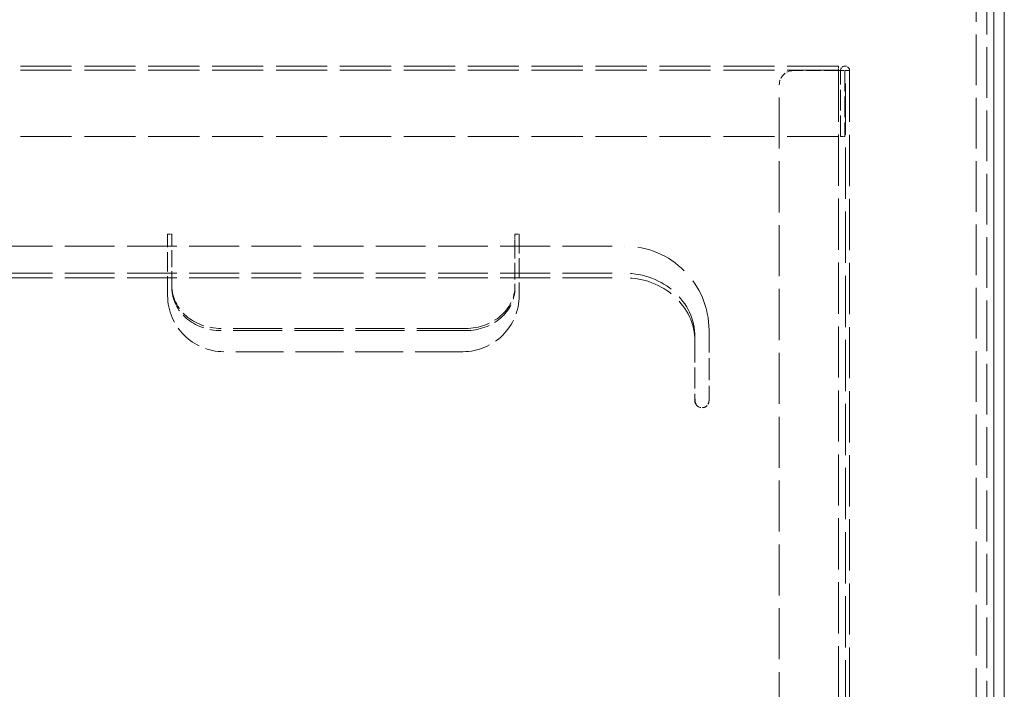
# Model space of a CAD drawing. Header units: millimetres. Extents: x 110 to 3135, y 110 to 2200.
# Tile 185 of 256: x 773 to 1029, y 1304 to 1478. Entities that reach past the tile are written whole.
import ezdxf

# ---------------------------------------------------------------- set-up
doc = ezdxf.new("R2010")
doc.units = ezdxf.units.MM
doc.header["$LTSCALE"] = 11
doc.linetypes.add('DASHED', pattern=[0.2068, 0.1655, -0.0413])
doc.layers.add('Hidden (ISO)', color=7, linetype='DASHED', lineweight=9)
doc.layers.add('Visible (ISO)', color=7, linetype='Continuous', lineweight=18)

msp = doc.modelspace()

# ---------------------------------------------------------------- linework, layer by layer
at = {"layer": 'Hidden (ISO)', "ltscale": 7.267459}
for p, q in [((1021.929, 1557.132), (1021.929, 1259.556)), ((1024.679, 1259.556), (1024.679, 1557.132))]:
    msp.add_line(p, q, dxfattribs=at)
at = {"layer": 'Hidden (ISO)', "ltscale": 7.323904}
for p, q in [((985.996, 1466.217), (452.863, 1466.217)), ((985.996, 1465.117), (452.863, 1465.117)), ((985.996, 1447.884), (452.863, 1447.884))]:
    msp.add_line(p, q, dxfattribs=at)
at = {"layer": 'Hidden (ISO)', "ltscale": 0.323865}
msp.add_line((985.996, 1465.026), (985.996, 1466.217), dxfattribs=at)
at = {"layer": 'Hidden (ISO)', "ltscale": 2.030594}
msp.add_line((985.996, 1465.026), (974.263, 1465.026), dxfattribs=at)
at = {"layer": 'Hidden (ISO)', "ltscale": 7.335278}
msp.add_line((985.996, 1465.026), (985.996, 947.751), dxfattribs=at)
at = {"layer": 'Hidden (ISO)', "ltscale": 0.797352}
msp.add_line((985.996, 1465.026), (988.929, 1465.026), dxfattribs=at)
at = {"layer": 'Hidden (ISO)', "ltscale": 2.966617}
for p, q in [((986.546, 1447.884), (986.546, 1465.026)), ((987.646, 1465.026), (987.646, 1447.884))]:
    msp.add_line(p, q, dxfattribs=at)
at = {"layer": 'Hidden (ISO)', "ltscale": 7.350877}
for p, q in [((987.829, 946.651), (987.829, 1465.026)), ((988.929, 1465.026), (988.929, 946.651))]:
    msp.add_line(p, q, dxfattribs=at)
at = {"layer": 'Hidden (ISO)', "ltscale": 7.32304}
msp.add_line((970.596, 944.947), (970.596, 1461.359), dxfattribs=at)
at = {"layer": 'Hidden (ISO)', "ltscale": 0.190278}
for p, q in [((987.646, 1447.884), (986.546, 1447.884)), ((811.096, 1422.362), (812.196, 1422.362)), ((901.663, 1422.362), (902.763, 1422.362))]:
    msp.add_line(p, q, dxfattribs=at)
at = {"layer": 'Hidden (ISO)', "ltscale": 2.769487}
for p, q in [((811.096, 1406.359), (811.096, 1422.362)), ((902.763, 1422.362), (902.763, 1406.359))]:
    msp.add_line(p, q, dxfattribs=at)
at = {"layer": 'Hidden (ISO)', "ltscale": 0.095089}
for p, q in [((812.196, 1422.362), (812.196, 1421.812)), ((901.663, 1421.812), (901.663, 1422.362))]:
    msp.add_line(p, q, dxfattribs=at)
at = {"layer": 'Hidden (ISO)', "ltscale": 0.265717}
for p, q in [((812.196, 1421.812), (812.196, 1420.345)), ((901.663, 1420.345), (901.663, 1421.812))]:
    msp.add_line(p, q, dxfattribs=at)
at = {"layer": 'Hidden (ISO)', "ltscale": 2.402237}
for p, q in [((812.196, 1408.324), (812.196, 1420.345)), ((901.663, 1420.345), (901.663, 1408.324))]:
    msp.add_line(p, q, dxfattribs=at)
at = {"layer": 'Hidden (ISO)', "ltscale": 7.129395}
for p, q in [((508.596, 1419.245), (930.263, 1419.245)), ((508.596, 1412.143), (930.263, 1412.143)), ((508.596, 1410.981), (930.263, 1410.981))]:
    msp.add_line(p, q, dxfattribs=at)
at = {"layer": 'Hidden (ISO)', "ltscale": 7.011605}
for p, q in [((888.829, 1397.76), (825.029, 1397.76)), ((888.829, 1397.21), (825.029, 1397.21))]:
    msp.add_line(p, q, dxfattribs=at)
at = {"layer": 'Hidden (ISO)', "ltscale": 3.172859}
msp.add_line((952.263, 1397.245), (952.263, 1378.912), dxfattribs=at)
at = {"layer": 'Hidden (ISO)', "ltscale": 0.475844}
msp.add_line((948.596, 1394.365), (948.596, 1395.528), dxfattribs=at)
at = {"layer": 'Hidden (ISO)', "ltscale": 2.997002}
msp.add_line((948.596, 1394.365), (948.596, 1378.671), dxfattribs=at)
at = {"layer": 'Hidden (ISO)', "ltscale": 6.850419}
msp.add_line((888.096, 1391.692), (825.763, 1391.692), dxfattribs=at)
at = {"layer": 'Hidden (ISO)', "ltscale": 0.647829}
msp.add_arc((987.738, 1465.026), 1.192, 0, 180, dxfattribs=at)
at = {"layer": 'Hidden (ISO)', "ltscale": 0.996715}
msp.add_arc((974.263, 1461.359), 3.667, 90, 180, dxfattribs=at)
at = {"layer": 'Hidden (ISO)', "ltscale": 0.049741}
msp.add_arc((987.738, 1465.026), 0.0917, 0, 180, dxfattribs=at)
at = {"layer": 'Hidden (ISO)', "ltscale": 7.595727}
msp.add_arc((930.263, 1397.245), 22, 0, 90, dxfattribs=at)
at = {"layer": 'Hidden (ISO)', "ltscale": 3.987158}
for centre, start, end in [((825.763, 1406.359), 180, 270), ((888.096, 1406.359), 270, 0)]:
    msp.add_arc(centre, 14.667, start, end, dxfattribs=at)
at = {"layer": 'Hidden (ISO)', "ltscale": 0.81032}
msp.add_arc((950.429, 1378.912), 1.833, 213.65815, 0, dxfattribs=at)
at = {"layer": 'Hidden (ISO)', "ltscale": 6.329772}
for centre in [(930.263, 1395.528), (930.263, 1394.365)]:
    msp.add_ellipse(centre, major_axis=(18.333, 0), ratio=0.9063078, start_param=0, end_param=1.5707963, dxfattribs=at)
at = {"layer": 'Hidden (ISO)', "ltscale": 3.488751}
for centre, major_axis, start_param, end_param in [((825.029, 1408.874), (-12.833, 0), 0, 1.5707963), ((825.029, 1408.324), (-12.833, 0), 0, 1.5707963), ((888.829, 1408.874), (12.833, 0), 4.712389, 6.2831853), ((888.829, 1408.324), (12.833, 0), 4.712389, 6.2831853)]:
    msp.add_ellipse(centre, major_axis=major_axis, ratio=0.8660254, start_param=start_param, end_param=end_param, dxfattribs=at)
at = {"layer": 'Hidden (ISO)', "ltscale": 0.351693}
msp.add_open_spline([(948.903, 1377.896), (948.68, 1378.485), (948.602, 1379.198), (948.596, 1379.833)], degree=3, dxfattribs=at)
at = {"layer": 'Hidden (ISO)', "ltscale": 0.151736}
msp.add_open_spline([(948.596, 1378.671), (948.602, 1378.416), (948.68, 1378.132), (948.903, 1377.896)], degree=3, dxfattribs=at)
at = {"layer": 'Visible (ISO)'}
for p, q in [((1026.513, 1720.501), (1026.513, 1397.501)), ((1026.513, 1397.501), (1026.513, 1720.501)), ((1029.263, 1720.501), (1029.263, 1397.501)), ((1026.513, 927.874), (1026.513, 1397.501)), ((1026.513, 1397.501), (1026.513, 927.956)), ((1029.263, 927.956), (1029.263, 1397.501))]:
    msp.add_line(p, q, dxfattribs=at)

doc.saveas('drawing.dxf')
